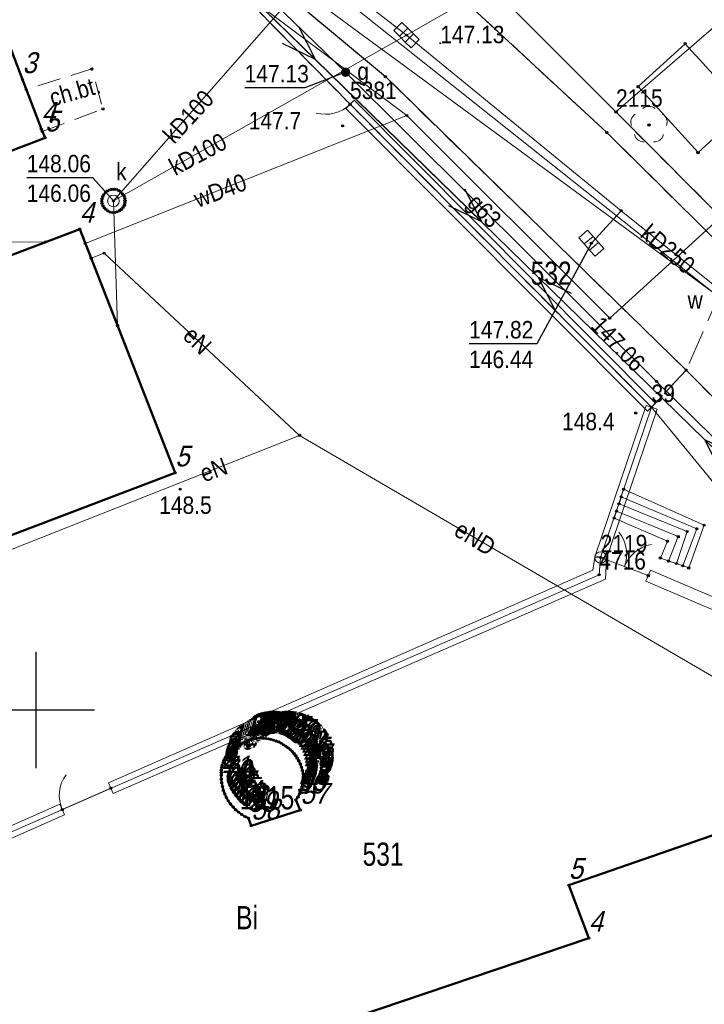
# Model space of a CAD drawing. Header units: metres. Extents: x 5551907 to 5556416, y 5709283 to 5712755.
# Tile 55 of 100: x 5554499 to 5554529, y 5710587 to 5710630. Entities that reach past the tile are written whole.
import ezdxf
from ezdxf.enums import TextEntityAlignment as Align

# ---------------------------------------------------------------- set-up
doc = ezdxf.new("R2010")
doc.units = ezdxf.units.M
for name, pattern in [('1.0_0.5', [1.5, 1, -0.5]), ('1.5_0.5', [2, 1.5, -0.5]), ('219-500', [0]), ('otob_500', [0]), ('otof_500', [0]), ('suep_nn_500', [0])]:
    doc.linetypes.add(name, pattern=pattern)
doc.layers.get('0').update_dxf_attribs({"color": 2, "lineweight": 5})
doc.styles.get("Standard").update_dxf_attribs({"font": 'Working1250', "width": 0.75})
doc.linetypes.add('otdn_500', pattern='A,5,0,[21,ksztalty.shx,S=0.5,R=0,X=0,Y=0]', length=5)

# ---------------------------------------------------------------- blocks, each defined once
blk = doc.blocks.new('PUNKTBUD')
at = {"color": 0}
blk.add_circle((0, 0), 0.045, dxfattribs=at)
blk = doc.blocks.new('203')
at = {"linetype": 'Continuous', "lineweight": 0}
h = blk.add_hatch(color=0, dxfattribs=at)
edge = h.paths.add_edge_path()
edge.add_arc((0, 0), 0.045, 0, 360)
blk = doc.blocks.new('202')
at = {"color": 0, "linetype": 'Continuous', "lineweight": 0}
blk.add_circle((0, 0), 0.25, dxfattribs=at)
blk = doc.blocks.new('PW01')
at = {"linetype": 'Continuous', "lineweight": 13}
h = blk.add_hatch(color=0, dxfattribs=at)
edge = h.paths.add_edge_path()
edge.add_arc((0, 0), 0.045, 0, 360)
blk = doc.blocks.new('US25')
at = {"linetype": 'Continuous', "lineweight": 0}
h = blk.add_hatch(color=0, dxfattribs=at)
edge = h.paths.add_edge_path()
edge.add_arc((0, 0), 0.2, 0, 360)
blk = doc.blocks.new('US05')
at = {"color": 0, "linetype": 'Continuous', "lineweight": 13}
for p, q in [((-0.525, -0.25), (-0.525, 0.25)), ((-0.525, 0.25), (-0.175, 0.25)), ((-0.175, -0.25), (-0.175, 0.25)), ((-0.175, 0.25), (0.175, 0.25)), ((0.175, -0.25), (0.175, 0.25)), ((0.175, 0.25), (0.525, 0.25)), ((0.525, -0.25), (0.525, 0.25)), ((-0.525, -0.25), (-0.175, -0.25)), ((-0.175, -0.25), (0.175, -0.25)), ((0.175, -0.25), (0.525, -0.25))]:
    blk.add_line(p, q, dxfattribs=at)
blk = doc.blocks.new('OK04')
at = {"color": 0, "linetype": 'Continuous', "lineweight": 0}
blk.add_arc((1.5, 0.001), 1.5, 120, 180, dxfattribs=at)
blk = doc.blocks.new('OK02')
at = {"color": 0, "linetype": 'Continuous', "lineweight": 0}
for centre, start, end in [((-1.5, 0), 0, 60), ((1.5, 0), 120, 180)]:
    blk.add_arc(centre, 1.5, start, end, dxfattribs=at)
blk = doc.blocks.new('OP021')
at = {"linetype": 'Continuous', "lineweight": 13}
h = blk.add_hatch(color=0, dxfattribs=at)
edge = h.paths.add_edge_path()
edge.add_arc((0, 0), 0.05, 0, 360)
at = {"color": 0, "linetype": 'Continuous', "lineweight": 13}
for centre, start, end in [((-0.38, 0.124), 121.308, 202.548), ((0, 0.4), 49.272, 130.728), ((0.38, 0.124), 337.452, 58.692), ((-0.235, -0.324), 193.221, 274.871), ((0.235, -0.324), 265.129, 346.779)]:
    blk.add_arc(centre, 0.4, start, end, dxfattribs=at)
blk = doc.blocks.new('SUEP1')
at = {"color": 0, "linetype": 'Continuous'}
for p, q in [((5, 0), (3.5, 0.5)), ((15, 0), (13.5, 0.5)), ((0, 0), (5, 0)), ((5, 0), (3.5, -0.5)), ((5, 0), (15, 0)), ((15, 0), (13.5, -0.5))]:
    blk.add_line(p, q, dxfattribs=at)
blk = doc.blocks.new('US22')
at = {"color": 0, "linetype": 'Continuous', "lineweight": 13}
blk.add_circle((0, 0), 0.25, dxfattribs=at)
blk = doc.blocks.new('PIKIETAW1891')
at = {"color": 0}
blk.add_circle((0, 0), 0.045, dxfattribs=at)
blk = doc.blocks.new('RAMKA500K')
at = {"color": 0}
for p, q in [((100, 97.5), (100, 102.5)), ((97.5, 100), (102.5, 100))]:
    blk.add_line(p, q, dxfattribs=at)

msp = doc.modelspace()

# ---------------------------------------------------------------- linework, layer by layer
at = {"layer": '218-kontur użytku gruntowego', "color": 3, "linetype": 'CONTINUOUS', "lineweight": 18, "flags": 128}
for points in [[(5554515.47, 5710635.23), (5554524.94, 5710625.74)], [(5554524.94, 5710625.74), (5554515.47, 5710635.23)], [(5554513.5, 5710626.07), (5554509.49, 5710630.16)], [(5554509.49, 5710630.16), (5554513.5, 5710626.07)], [(5554526.47, 5710613.03), (5554513.5, 5710626.07)], [(5554513.5, 5710626.07), (5554526.47, 5710613.03)], [(5554524.94, 5710625.74), (5554530.03, 5710620.64)], [(5554530.03, 5710620.64), (5554524.94, 5710625.74)], [(5554524.28, 5710606.56), (5554526.47, 5710613.03)], [(5554526.47, 5710613.03), (5554524.28, 5710606.56)], [(5554535.75, 5710601.74), (5554526.47, 5710613.03)], [(5554526.47, 5710613.03), (5554535.75, 5710601.74)], [(5554524.22, 5710605.82), (5554524.28, 5710606.56)], [(5554524.28, 5710606.56), (5554524.22, 5710605.82)], [(5554486.33, 5710589.24), (5554524.22, 5710605.82)], [(5554524.22, 5710605.82), (5554486.33, 5710589.24)]]:
    msp.add_lwpolyline(points, dxfattribs=at)
at = {"layer": '219-działka ewidencyjna', "color": 7, "linetype": '219-500', "lineweight": 18, "flags": 128}
for points in [[(5554515.47, 5710635.23), (5554524.94, 5710625.74)], [(5554535.34, 5710634.75), (5554524.94, 5710625.74)], [(5554509.49, 5710630.16), (5554513.5, 5710626.07)], [(5554513.5, 5710626.07), (5554526.47, 5710613.03)], [(5554524.94, 5710625.74), (5554530.03, 5710620.64)], [(5554526.47, 5710613.03), (5554524.28, 5710606.56)], [(5554526.47, 5710613.03), (5554535.75, 5710601.74)], [(5554524.28, 5710606.56), (5554524.22, 5710605.82)], [(5554524.22, 5710605.82), (5554486.33, 5710589.24)]]:
    msp.add_lwpolyline(points, dxfattribs=at)
at = {"layer": '312-budynek ewidencyjny', "color": 7, "linetype": 'CONTINUOUS', "lineweight": 50, "flags": 128}
for points in [[(5554495.2, 5710638.19), (5554499.41, 5710627.14)], [(5554499.41, 5710627.14), (5554500.22, 5710625)], [(5554500.22, 5710625), (5554500.38, 5710624.63)], [(5554500.38, 5710624.63), (5554494.59, 5710622.41)], [(5554486.4, 5710614.82), (5554501.87, 5710620.7)], [(5554501.87, 5710620.7), (5554505.98, 5710610.21)], [(5554505.98, 5710610.21), (5554480.53, 5710600.52)], [(5554508.76, 5710598.5), (5554508.84, 5710598.55)], [(5554508.84, 5710598.55), (5554508.93, 5710598.6)], [(5554508.93, 5710598.6), (5554509.01, 5710598.64)], [(5554509.01, 5710598.64), (5554509.1, 5710598.69)], [(5554509.1, 5710598.69), (5554509.19, 5710598.72)], [(5554509.19, 5710598.72), (5554509.29, 5710598.74)], [(5554509.29, 5710598.74), (5554509.38, 5710598.76)], [(5554509.38, 5710598.76), (5554509.48, 5710598.77)], [(5554509.48, 5710598.77), (5554509.58, 5710598.79)], [(5554509.58, 5710598.79), (5554509.68, 5710598.79)], [(5554509.68, 5710598.79), (5554509.77, 5710598.78)], [(5554509.77, 5710598.78), (5554509.87, 5710598.77)], [(5554509.87, 5710598.77), (5554509.99, 5710598.76)], [(5554509.99, 5710598.76), (5554510.1, 5710598.73)], [(5554510.1, 5710598.73), (5554510.21, 5710598.7)], [(5554510.21, 5710598.7), (5554510.32, 5710598.66)], [(5554510.32, 5710598.66), (5554510.44, 5710598.62)], [(5554510.44, 5710598.62), (5554510.54, 5710598.57)], [(5554510.54, 5710598.57), (5554510.64, 5710598.5)], [(5554508.19, 5710598.02), (5554508.26, 5710598.11)], [(5554508.26, 5710598.11), (5554508.32, 5710598.19)], [(5554508.32, 5710598.19), (5554508.4, 5710598.26)], [(5554508.4, 5710598.26), (5554508.49, 5710598.32)], [(5554508.49, 5710598.32), (5554508.58, 5710598.38)], [(5554508.58, 5710598.38), (5554508.68, 5710598.44)], [(5554508.68, 5710598.44), (5554508.76, 5710598.5)], [(5554510.64, 5710598.5), (5554510.74, 5710598.44)], [(5554510.74, 5710598.44), (5554510.83, 5710598.37)], [(5554510.83, 5710598.37), (5554510.92, 5710598.3)], [(5554510.92, 5710598.3), (5554511.01, 5710598.21)], [(5554511.01, 5710598.21), (5554511.09, 5710598.12)], [(5554511.09, 5710598.12), (5554511.16, 5710598.03)], [(5554508, 5710597.62), (5554508.04, 5710597.73)], [(5554508.04, 5710597.73), (5554508.07, 5710597.83)], [(5554508.07, 5710597.83), (5554508.13, 5710597.92)], [(5554508.13, 5710597.92), (5554508.19, 5710598.02)], [(5554511.16, 5710598.03), (5554511.22, 5710597.93)], [(5554511.22, 5710597.93), (5554511.29, 5710597.81)], [(5554511.29, 5710597.81), (5554511.36, 5710597.68)], [(5554511.36, 5710597.68), (5554511.41, 5710597.54)], [(5554507.96, 5710597.41), (5554507.98, 5710597.52)], [(5554507.96, 5710597.3), (5554507.96, 5710597.41)], [(5554507.96, 5710597.19), (5554507.96, 5710597.3)], [(5554507.98, 5710597.52), (5554508, 5710597.62)], [(5554511.41, 5710597.54), (5554511.45, 5710597.39)], [(5554511.45, 5710597.39), (5554511.48, 5710597.25)], [(5554511.48, 5710597.25), (5554511.48, 5710597.1)], [(5554507.96, 5710597.02), (5554507.96, 5710597.19)], [(5554507.98, 5710596.86), (5554507.96, 5710597.02)], [(5554508.01, 5710596.7), (5554507.98, 5710596.86)], [(5554511.48, 5710596.95), (5554511.46, 5710596.81)], [(5554511.48, 5710597.1), (5554511.48, 5710596.95)], [(5554508.05, 5710596.53), (5554508.01, 5710596.7)], [(5554508.11, 5710596.38), (5554508.05, 5710596.53)], [(5554511.38, 5710596.52), (5554511.33, 5710596.39)], [(5554511.43, 5710596.66), (5554511.38, 5710596.52)], [(5554511.46, 5710596.81), (5554511.43, 5710596.66)], [(5554508.18, 5710596.23), (5554508.11, 5710596.38)], [(5554508.26, 5710596.09), (5554508.18, 5710596.23)], [(5554508.36, 5710595.95), (5554508.26, 5710596.09)], [(5554511.26, 5710596.25), (5554511.17, 5710596.13)], [(5554511.17, 5710596.13), (5554511.36, 5710595.69)], [(5554511.33, 5710596.39), (5554511.26, 5710596.25)], [(5554508.47, 5710595.82), (5554508.36, 5710595.95)], [(5554508.58, 5710595.7), (5554508.47, 5710595.82)], [(5554508.7, 5710595.6), (5554508.58, 5710595.7)], [(5554508.84, 5710595.5), (5554508.7, 5710595.6)], [(5554511.36, 5710595.69), (5554509.25, 5710595.01)], [(5554522.91, 5710592.46), (5554532.26, 5710595.7)], [(5554508.98, 5710595.41), (5554508.84, 5710595.5)], [(5554509.13, 5710595.34), (5554508.98, 5710595.41)], [(5554509.25, 5710595.01), (5554509.13, 5710595.34)], [(5554523.77, 5710590.18), (5554522.91, 5710592.46)], [(5554508.76, 5710585.1), (5554523.77, 5710590.18)]]:
    msp.add_lwpolyline(points, dxfattribs=at)
at = {"layer": 'brama', "color": 7, "linetype": 'otob_500', "lineweight": 18, "flags": 128}
msp.add_lwpolyline([(5554524.28, 5710606.56), (5554526.33, 5710605.78)], dxfattribs=at)
at = {"layer": 'chodnik', "color": 7, "linetype": '1.0_0.5', "lineweight": 18, "flags": 128}
for points in [[(5554512.8, 5710635.75), (5554524.55, 5710624.85), (5554530.05, 5710619.41), (5554530.03, 5710620.64), (5554524.94, 5710625.74), (5554515.47, 5710635.23), (5554512.16, 5710638.34), (5554508.71, 5710641.59), (5554501.72, 5710647.31), (5554501.74, 5710647.49), (5554506.56, 5710651.69), (5554506.84, 5710651.39), (5554514.14, 5710657.87), (5554517.69, 5710660.98), (5554520.33, 5710663.34), (5554523.22, 5710666.06), (5554526.11, 5710668.82), (5554528.36, 5710670.84), (5554529.03, 5710671.24), (5554529.76, 5710671.31), (5554530.52, 5710671.07), (5554530.8, 5710670.73), (5554532.79, 5710667.47), (5554541.56, 5710652.89), (5554547.67, 5710642.69), (5554553.68, 5710632.82), (5554554.72, 5710631.1), (5554558.98, 5710624.01), (5554563.19, 5710617.09), (5554569.05, 5710607.39), (5554573.43, 5710600.07), (5554575.05, 5710600.93), (5554559.54, 5710626.42), (5554537.42, 5710662.74), (5554532.38, 5710671.27), (5554531.57, 5710672.26), (5554530.95, 5710672.75), (5554529.97, 5710673.11), (5554529.11, 5710673.02), (5554528.16, 5710672.64), (5554527.35, 5710672.08), (5554526.61, 5710671.37), (5554525.09, 5710670.03), (5554519.99, 5710665.18), (5554517.05, 5710662.45), (5554514.76, 5710660.52), (5554511.72, 5710657.89), (5554500.93, 5710648.88), (5554500.28, 5710648.12), (5554500.08, 5710647.64), (5554500.15, 5710647.09), (5554500.62, 5710646.44), (5554500.99, 5710645.81)], [(5554455.14, 5710617.32), (5554455.65, 5710617.65), (5554463.94, 5710622.68), (5554476.1, 5710629.88), (5554489.68, 5710635.99), (5554495.2, 5710638.19), (5554496.02, 5710638.61), (5554509.49, 5710630.16), (5554513.5, 5710626.07), (5554526.47, 5710613.03), (5554527.96, 5710614.63), (5554515.02, 5710627.26), (5554510.13, 5710631.35), (5554499.52, 5710638.82), (5554497.4, 5710639.85), (5554495.36, 5710640.22), (5554493.53, 5710640.11), (5554490.93, 5710638.9), (5554480.55, 5710633.59), (5554457.51, 5710620.02), (5554455.64, 5710618.96), (5554455.12, 5710618.2)], [(5554500.26, 5710624.9), (5554502.87, 5710625.87), (5554502.39, 5710627.59), (5554499.57, 5710626.71), (5554500.22, 5710625)], [(5554549.7, 5710575.88), (5554545.15, 5710589.47), (5554544.69, 5710590.51), (5554543.98, 5710591.93), (5554537.74, 5710602.28), (5554534.64, 5710607.43), (5554534, 5710608.42), (5554533, 5710609.54), (5554527.96, 5710614.63), (5554526.47, 5710613.03), (5554535.75, 5710601.74), (5554542.87, 5710589.9), (5554547.74, 5710575.13)]]:
    msp.add_lwpolyline(points, close=True, dxfattribs=at)
at = {"layer": 'furtka', "color": 7, "linetype": 'otof_500', "lineweight": 18, "flags": 128}
for points in [[(5554513.5, 5710626.07), (5554509.49, 5710630.16)], [(5554501.12, 5710595.71), (5554503.21, 5710596.63)]]:
    msp.add_lwpolyline(points, dxfattribs=at)
at = {"layer": 'jezdnia', "color": 7, "linetype": '1.5_0.5', "lineweight": 18, "flags": 128}
msp.add_lwpolyline([(5554551.74, 5710585.5), (5554550.96, 5710587.28), (5554548.74, 5710591.8), (5554541.46, 5710605.96), (5554540.25, 5710607.98), (5554538.94, 5710609.72), (5554536.9, 5710612.33), (5554530.05, 5710619.41), (5554527.96, 5710614.63), (5554533, 5710609.54), (5554534, 5710608.42), (5554534.64, 5710607.43), (5554537.74, 5710602.28), (5554543.98, 5710591.93), (5554544.69, 5710590.51), (5554545.15, 5710589.47), (5554551.34, 5710570.77), (5554555.73, 5710572.18), (5554555.2, 5710572.88), (5554554.54, 5710574.58), (5554552.4, 5710583.46)], close=True, dxfattribs=at)
at = {"layer": 'krawężnik', "color": 7, "linetype": 'CONTINUOUS', "lineweight": 25, "flags": 128}
for points in [[(5554530.05, 5710619.41), (5554524.55, 5710624.85), (5554512.8, 5710635.75), (5554500.99, 5710645.81), (5554500.62, 5710646.44), (5554500.15, 5710647.09), (5554500.08, 5710647.64), (5554500.28, 5710648.12), (5554500.93, 5710648.88), (5554511.72, 5710657.89), (5554514.76, 5710660.52), (5554517.05, 5710662.45), (5554519.99, 5710665.18), (5554525.09, 5710670.03), (5554526.61, 5710671.37), (5554527.35, 5710672.08), (5554528.16, 5710672.64), (5554529.11, 5710673.02), (5554529.97, 5710673.11), (5554530.95, 5710672.75), (5554531.57, 5710672.26), (5554532.38, 5710671.27), (5554537.42, 5710662.74), (5554559.54, 5710626.42)], [(5554455.14, 5710617.32), (5554455.12, 5710618.2), (5554455.64, 5710618.96), (5554457.51, 5710620.02), (5554470.33, 5710627.61), (5554480.55, 5710633.59), (5554490.93, 5710638.9), (5554493.53, 5710640.11), (5554495.36, 5710640.22), (5554497.4, 5710639.85), (5554499.52, 5710638.82), (5554503.8, 5710635.81), (5554510.13, 5710631.35), (5554515.02, 5710627.26), (5554527.96, 5710614.63)], [(5554551.34, 5710570.77), (5554545.15, 5710589.47), (5554544.69, 5710590.51), (5554543.98, 5710591.93), (5554537.74, 5710602.28), (5554534.64, 5710607.43), (5554534, 5710608.42), (5554533, 5710609.54), (5554527.96, 5710614.63)]]:
    msp.add_lwpolyline(points, dxfattribs=at)
at = {"layer": 'przewód elektroenergetyczny niskiego napięcia', "color": 1, "linetype": 'suep_nn_500', "lineweight": 18, "flags": 128}
msp.add_lwpolyline([(5554508.44, 5710631.49), (5554532.32, 5710608.15)], dxfattribs=at)
at = {"layer": 'przewód elektroenergetyczny podziemny', "color": 1, "linetype": 'CONTINUOUS', "lineweight": 18, "flags": 128}
for points in [[(5554502.36, 5710619.44), (5554502.92, 5710619.66), (5554511.33, 5710611.82)], [(5554489.56, 5710603.96), (5554489.66, 5710603.67), (5554497.47, 5710606.64), (5554497.57, 5710606.37), (5554511.33, 5710611.82)], [(5554533.98, 5710605.53), (5554531.56, 5710603.63), (5554530.88, 5710602.12), (5554530.26, 5710600.77), (5554511.33, 5710611.82)]]:
    msp.add_lwpolyline(points, dxfattribs=at)
at = {"layer": 'przewód gazowy', "color": 40, "linetype": 'CONTINUOUS', "lineweight": 18, "flags": 128}
msp.add_lwpolyline([(5554551.07, 5710569), (5554550.86, 5710569.57), (5554550.6, 5710570.22), (5554547.31, 5710580.39), (5554544.51, 5710589.04), (5554543.57, 5710590.91), (5554533.45, 5710607.71), (5554532.65, 5710608.63), (5554531.56, 5710609.35), (5554526.69, 5710614.14), (5554513.31, 5710627.45), (5554508.9, 5710631.73), (5554506.88, 5710632.86), (5554498.68, 5710638.29), (5554494.54, 5710642.3), (5554491.65, 5710640.51), (5554490.8, 5710641.88), (5554488.82, 5710645.34)], dxfattribs=at)
at = {"layer": 'przewód kanalizacyjny', "color": 34, "linetype": 'CONTINUOUS', "lineweight": 18, "flags": 128}
for points in [[(5554403.43, 5710635.81), (5554421.1, 5710605.89), (5554436.67, 5710613.08), (5554452.64, 5710620.71), (5554475.58, 5710633.69), (5554493.24, 5710644.62), (5554505.33, 5710636.12), (5554511.32, 5710631.05), (5554532.54, 5710615.46), (5554538.01, 5710606.53), (5554542.3, 5710598.85), (5554545.18, 5710592.28), (5554547.72, 5710585.05), (5554551.08, 5710576.4), (5554560.88, 5710550.1), (5554563.42, 5710544.78), (5554570, 5710519.72), (5554571.02, 5710502.86)], [(5554515.93, 5710629.05), (5554498.05, 5710642.9), (5554494.02, 5710642.62), (5554493.13, 5710642.63), (5554470.02, 5710641.98), (5554450.65, 5710640.72), (5554445.72, 5710640.39), (5554434.44, 5710639.3), (5554418.83, 5710637.96), (5554391.77, 5710636.28), (5554394.11, 5710633.44), (5554408.36, 5710616.21), (5554419.48, 5710601.47)], [(5554515.93, 5710629.05), (5554520.5, 5710631.67), (5554531.59, 5710637.25)], [(5554503.32, 5710621.91), (5554511.32, 5710631.05)], [(5554503.32, 5710621.91), (5554515.93, 5710629.05)], [(5554536.82, 5710612.14), (5554525.16, 5710621.49), (5554515.93, 5710629.05)], [(5554503.5, 5710616.54), (5554503.32, 5710621.91)], [(5554525.16, 5710621.49), (5554523.88, 5710620.09)]]:
    msp.add_lwpolyline(points, dxfattribs=at)
at = {"layer": 'przewód wodociągowy', "color": 5, "linetype": 'CONTINUOUS', "lineweight": 18, "flags": 128}
for points in [[(5554490.54, 5710648.69), (5554493.68, 5710645.44), (5554505.75, 5710636.59), (5554511.87, 5710631.7), (5554529.21, 5710617.9), (5554531.99, 5710615.11), (5554537.27, 5710606.13), (5554541.5, 5710598.47), (5554544.47, 5710591.82), (5554546.87, 5710584.79), (5554550.6, 5710576.15), (5554553.2, 5710569.14)], [(5554468.69, 5710632.57), (5554472.46, 5710628.26), (5554492.19, 5710638.67), (5554495.71, 5710639.34), (5554499.63, 5710637.83), (5554515.94, 5710625.59), (5554524.67, 5710616.86), (5554538.15, 5710629.14)], [(5554502.11, 5710620.08), (5554515.94, 5710625.59)], [(5554500.38, 5710620.14), (5554493.37, 5710620.18), (5554478.83, 5710625.07)]]:
    msp.add_lwpolyline(points, dxfattribs=at)
at = {"layer": 'rzedna-Atr2', "color": 7, "flags": 128}
for points in [[(5554513.31, 5710627.45), (5554511.56, 5710626.78), (5554508.967, 5710626.78)], [(5554503.32, 5710621.91), (5554502.44, 5710622.91), (5554499.592, 5710622.91)], [(5554523.88, 5710620.09), (5554521.54, 5710615.76), (5554518.623, 5710615.76)]]:
    msp.add_lwpolyline(points, dxfattribs=at)
at = {"layer": 'schody w ciągu komunikacyjnym', "color": 7, "linetype": 'CONTINUOUS', "lineweight": 18, "flags": 128}
msp.add_lwpolyline([(5554524.86, 5710608.26), (5554525.27, 5710609.5), (5554525.27, 5710609.5), (5554528.73, 5710607.95), (5554528.73, 5710607.95), (5554528.07, 5710606.11), (5554528.07, 5710606.11), (5554526.85, 5710606.54), (5554526.85, 5710606.54), (5554527.16, 5710607.26), (5554527.16, 5710607.26), (5554524.86, 5710608.26), (5554524.96, 5710608.56), (5554527.62, 5710607.46), (5554527.62, 5710607.46), (5554527.2, 5710606.41), (5554527.54, 5710606.3), (5554528, 5710607.68), (5554528, 5710607.68), (5554525.07, 5710608.87), (5554525.16, 5710609.17), (5554528.42, 5710607.8), (5554528.42, 5710607.8), (5554527.82, 5710606.2)], dxfattribs=at)
at = {"layer": 'studnia kanalizacyjna', "color": 34, "linetype": 'CONTINUOUS', "lineweight": 18, "flags": 128}
msp.add_lwpolyline([(5554502.91, 5710622.19), (5554502.98, 5710622.28), (5554503.06, 5710622.34), (5554503.16, 5710622.39), (5554503.26, 5710622.41), (5554503.36, 5710622.41), (5554503.46, 5710622.4), (5554503.56, 5710622.35), (5554503.64, 5710622.29), (5554503.71, 5710622.21), (5554503.78, 5710622.12), (5554503.81, 5710622.02), (5554503.82, 5710621.92), (5554503.81, 5710621.82), (5554503.79, 5710621.72), (5554503.73, 5710621.63), (5554503.66, 5710621.55), (5554503.58, 5710621.49), (5554503.48, 5710621.44), (5554503.38, 5710621.41), (5554503.28, 5710621.41), (5554503.18, 5710621.43), (5554503.08, 5710621.48), (5554503, 5710621.54), (5554502.93, 5710621.61), (5554502.87, 5710621.7), (5554502.83, 5710621.8), (5554502.82, 5710621.9), (5554502.83, 5710622), (5554502.86, 5710622.1)], close=True, dxfattribs=at)
at = {"layer": 'ściana oporowa (linia)', "color": 0, "linetype": 'otdn_500', "lineweight": 18}
for p, q in [((5554513.323, 5710625.894), (5554513.5, 5710626.07)), ((5554513.323, 5710625.894), (5554526.293, 5710612.854)), ((5554524.517, 5710606.48), (5554526.707, 5710612.95)), ((5554526.293, 5710612.854), (5554526.47, 5710613.03)), ((5554526.707, 5710612.95), (5554526.47, 5710613.03)), ((5554524.031, 5710606.58), (5554523.944, 5710606.017)), ((5554524.031, 5710606.58), (5554524.28, 5710606.56)), ((5554524.517, 5710606.48), (5554524.28, 5710606.56)), ((5554523.944, 5710606.017), (5554503.11, 5710596.859)), ((5554526.429, 5710606.01), (5554526.33, 5710605.78)), ((5554535.932, 5710601.948), (5554526.429, 5710606.01)), ((5554503.11, 5710596.859), (5554503.21, 5710596.63)), ((5554501.02, 5710595.939), (5554494.15, 5710592.929)), ((5554501.02, 5710595.939), (5554501.12, 5710595.71))]:
    msp.add_line(p, q, dxfattribs=at)
at = {"layer": 'ściana oporowa (linia)', "color": 0, "lineweight": 18}
for p, q in [((5554513.677, 5710626.246), (5554513.5, 5710626.07)), ((5554513.677, 5710626.246), (5554526.647, 5710613.206)), ((5554524.043, 5710606.64), (5554526.233, 5710613.11)), ((5554526.233, 5710613.11), (5554526.47, 5710613.03)), ((5554526.647, 5710613.206), (5554526.47, 5710613.03)), ((5554524.043, 5710606.64), (5554524.28, 5710606.56)), ((5554524.529, 5710606.54), (5554524.28, 5710606.56)), ((5554524.529, 5710606.54), (5554524.496, 5710605.623)), ((5554526.231, 5710605.55), (5554526.33, 5710605.78)), ((5554524.496, 5710605.623), (5554503.31, 5710596.401)), ((5554535.568, 5710601.532), (5554526.231, 5710605.55)), ((5554503.31, 5710596.401), (5554503.21, 5710596.63)), ((5554501.22, 5710595.481), (5554501.12, 5710595.71)), ((5554501.22, 5710595.481), (5554494.35, 5710592.471))]:
    msp.add_line(p, q, dxfattribs=at)
at = {"layer": 'śmietnik', "color": 7, "linetype": 'CONTINUOUS', "lineweight": 25, "flags": 128}
msp.add_lwpolyline([(5554527.92, 5710628.68), (5554525.89, 5710626.83), (5554528.47, 5710623.99), (5554530.5, 5710625.84)], close=True, dxfattribs=at)

# ---------------------------------------------------------------- block references
at = {"layer": '202-punkt graniczny', "color": 7, "linetype": 'CONTINUOUS', "lineweight": 18}
msp.add_blockref('202', (5554524.28, 5710606.56), dxfattribs=at)
at = {"layer": '203-punkt graniczny', "color": 7, "linetype": 'CONTINUOUS', "lineweight": 18}
for p in [(5554513.5, 5710626.07), (5554524.94, 5710625.74), (5554526.47, 5710613.03), (5554524.22, 5710605.82)]:
    msp.add_blockref('203', p, dxfattribs=at)
at = {"layer": 'brama', "color": 7, "linetype": 'CONTINUOUS', "lineweight": 18, "rotation": 339.169}
msp.add_blockref('OK02', (5554525.305, 5710606.17), dxfattribs=at)
at = {"layer": 'drzewo liściaste', "color": 94, "linetype": 'CONTINUOUS', "lineweight": 18}
msp.add_blockref('OP021', (5554526.36, 5710625.18), dxfattribs=at)
at = {"layer": 'furtka', "color": 7, "linetype": 'CONTINUOUS', "lineweight": 18}
for p, rotation in [((5554513.5, 5710626.07), 134.434), ((5554501.12, 5710595.71), 23.759)]:
    msp.add_blockref('OK04', p, dxfattribs=dict(at, rotation=rotation))
at = {"layer": 'kratka ściekowa', "color": 34, "linetype": 'CONTINUOUS', "lineweight": 18}
for p, rotation in [((5554515.93, 5710629.05), 315.186), ((5554523.88, 5710620.09), 311.236)]:
    msp.add_blockref('US05', p, dxfattribs=dict(at, rotation=rotation))
at = {"layer": 'pikieta naturalna', "color": 7, "linetype": 'CONTINUOUS', "lineweight": 13}
for p in [(5554513.18, 5710625.14), (5554525.79, 5710612.78), (5554506.19, 5710609.5)]:
    msp.add_blockref('PW01', p, dxfattribs=at)
at = {"layer": 'przewód elektroenergetyczny niskiego napięcia', "color": 1, "linetype": 'CONTINUOUS', "lineweight": 18}
for p, rotation in [((5554508.44, 5710631.49), 315.655), ((5554532.32, 5710608.15), 135.655)]:
    msp.add_blockref('SUEP1', p, dxfattribs=dict(at, rotation=rotation))
at = {"layer": 'Punkt budynku', "color": 5, "linetype": 'CONTINUOUS', "lineweight": 18}
for p in [(5554499.41, 5710627.14), (5554500.22, 5710625), (5554500.38, 5710624.63), (5554501.87, 5710620.7), (5554505.98, 5710610.21), (5554508.76, 5710598.5), (5554508.84, 5710598.55), (5554508.93, 5710598.6), (5554509.01, 5710598.64), (5554509.1, 5710598.69), (5554509.19, 5710598.72), (5554509.29, 5710598.74), (5554509.38, 5710598.76), (5554509.48, 5710598.77), (5554509.58, 5710598.79), (5554509.68, 5710598.79), (5554509.77, 5710598.78), (5554509.87, 5710598.77), (5554509.99, 5710598.76), (5554510.1, 5710598.73), (5554510.21, 5710598.7), (5554510.32, 5710598.66), (5554510.44, 5710598.62), (5554510.54, 5710598.57), (5554510.64, 5710598.5), (5554508.26, 5710598.11), (5554508.32, 5710598.19), (5554508.4, 5710598.26), (5554508.49, 5710598.32), (5554508.58, 5710598.38), (5554508.68, 5710598.44), (5554510.74, 5710598.44), (5554510.83, 5710598.37), (5554510.92, 5710598.3), (5554511.01, 5710598.21), (5554511.09, 5710598.12), (5554508, 5710597.62), (5554508.04, 5710597.73), (5554508.07, 5710597.83), (5554508.13, 5710597.92), (5554508.19, 5710598.02), (5554511.16, 5710598.03), (5554511.22, 5710597.93), (5554511.29, 5710597.81), (5554511.36, 5710597.68), (5554507.96, 5710597.41), (5554507.96, 5710597.3), (5554507.98, 5710597.52), (5554511.41, 5710597.54), (5554511.45, 5710597.39), (5554511.48, 5710597.25), (5554507.96, 5710597.19), (5554507.96, 5710597.02), (5554507.98, 5710596.86), (5554511.46, 5710596.81), (5554511.48, 5710597.1), (5554511.48, 5710596.95), (5554508.01, 5710596.7), (5554508.05, 5710596.53), (5554508.11, 5710596.38), (5554511.33, 5710596.39), (5554511.38, 5710596.52), (5554511.43, 5710596.66), (5554508.18, 5710596.23), (5554508.26, 5710596.09), (5554508.36, 5710595.95), (5554511.17, 5710596.13), (5554511.26, 5710596.25), (5554508.47, 5710595.82), (5554508.58, 5710595.7), (5554508.7, 5710595.6), (5554508.84, 5710595.5), (5554511.36, 5710595.69), (5554508.98, 5710595.41), (5554509.13, 5710595.34), (5554509.25, 5710595.01), (5554522.91, 5710592.46), (5554523.77, 5710590.18)]:
    msp.add_blockref('PUNKTBUD', p, dxfattribs=at)
at = {"layer": 'Punkt roboczy BDOT GESUT K1', "color": 6, "linetype": 'CONTINUOUS', "lineweight": 18}
for p in [(5554515.93, 5710629.05), (5554515.93, 5710629.05), (5554515.93, 5710629.05), (5554515.93, 5710629.05), (5554515.93, 5710629.05), (5554527.92, 5710628.68), (5554502.39, 5710627.59), (5554513.31, 5710627.45), (5554513.31, 5710627.45), (5554515.02, 5710627.26), (5554515.02, 5710627.26), (5554499.57, 5710626.71), (5554525.89, 5710626.83), (5554513.5, 5710626.07), (5554513.5, 5710626.07), (5554513.5, 5710626.07), (5554502.87, 5710625.87), (5554524.94, 5710625.74), (5554515.94, 5710625.59), (5554515.94, 5710625.59), (5554526.36, 5710625.18), (5554500.22, 5710625), (5554500.26, 5710624.9), (5554513.18, 5710625.14), (5554524.55, 5710624.85), (5554524.55, 5710624.85), (5554528.47, 5710623.99), (5554502.98, 5710622.28), (5554503.06, 5710622.34), (5554503.16, 5710622.39), (5554503.26, 5710622.41), (5554503.36, 5710622.41), (5554503.46, 5710622.4), (5554503.56, 5710622.35), (5554503.64, 5710622.29), (5554503.71, 5710622.21), (5554502.82, 5710621.9), (5554502.83, 5710622), (5554502.83, 5710621.8), (5554502.86, 5710622.1), (5554502.91, 5710622.19), (5554503.32, 5710621.91), (5554503.32, 5710621.91), (5554503.32, 5710621.91), (5554503.32, 5710621.91), (5554503.78, 5710622.12), (5554503.81, 5710622.02), (5554503.81, 5710621.82), (5554503.82, 5710621.92), (5554502.87, 5710621.7), (5554502.93, 5710621.61), (5554503, 5710621.54), (5554503.08, 5710621.48), (5554503.18, 5710621.43), (5554503.28, 5710621.41), (5554503.38, 5710621.41), (5554503.48, 5710621.44), (5554503.58, 5710621.49), (5554503.66, 5710621.55), (5554503.73, 5710621.63), (5554503.79, 5710621.72), (5554525.16, 5710621.49), (5554525.16, 5710621.49), (5554500.38, 5710620.14), (5554523.88, 5710620.09), (5554523.88, 5710620.09), (5554502.11, 5710620.08), (5554502.92, 5710619.66), (5554502.36, 5710619.44), (5554524.67, 5710616.86), (5554503.5, 5710616.54), (5554527.96, 5710614.63), (5554527.96, 5710614.63), (5554527.96, 5710614.63), (5554527.96, 5710614.63), (5554527.96, 5710614.63), (5554526.69, 5710614.14), (5554526.69, 5710614.14), (5554526.47, 5710613.03), (5554526.47, 5710613.03), (5554526.47, 5710613.03), (5554526.47, 5710613.03), (5554525.79, 5710612.78), (5554511.33, 5710611.82), (5554511.33, 5710611.82), (5554511.33, 5710611.82), (5554506.19, 5710609.5), (5554525.27, 5710609.5), (5554525.16, 5710609.17), (5554525.07, 5710608.87), (5554524.86, 5710608.26), (5554524.96, 5710608.56), (5554528.42, 5710607.8), (5554528.73, 5710607.95), (5554527.62, 5710607.46), (5554528, 5710607.68), (5554527.16, 5710607.26), (5554524.28, 5710606.56), (5554524.28, 5710606.56), (5554524.28, 5710606.56), (5554526.85, 5710606.54), (5554527.2, 5710606.41), (5554527.54, 5710606.3), (5554527.82, 5710606.2), (5554528.07, 5710606.11), (5554524.22, 5710605.82), (5554526.33, 5710605.78), (5554526.33, 5710605.78), (5554503.21, 5710596.63), (5554503.21, 5710596.63), (5554501.12, 5710595.71), (5554501.12, 5710595.71)]:
    msp.add_blockref('PIKIETAW1891', p, dxfattribs=at)
at = {"layer": 'rzedna', "color": 34, "linetype": 'CONTINUOUS', "lineweight": 18}
for p, rotation in [((5554517.38, 5710628.7), 315.186), ((5554523.88, 5710620.09), 311.236)]:
    msp.add_blockref('PW01', p, dxfattribs=dict(at, rotation=rotation))
at = {"layer": 'rzedna', "color": 40, "linetype": 'CONTINUOUS', "lineweight": 18}
for p in [(5554513.31, 5710627.45), (5554526.69, 5710614.14)]:
    msp.add_blockref('PW01', p, dxfattribs=at)
at = {"layer": 'rzedna', "color": 34, "linetype": 'CONTINUOUS', "lineweight": 18}
msp.add_blockref('PW01', (5554503.32, 5710621.91), dxfattribs=at)
at = {"layer": 'Wstawianie ramki sekcyjnej z opisem', "color": 7, "linetype": 'CONTINUOUS', "lineweight": 13}
msp.add_blockref('RAMKA500K', (5554400, 5710500), dxfattribs=at)
msp.add_blockref('RAMKA500K', (5554400, 5710500), dxfattribs=at)
msp.add_blockref('RAMKA500K', (5554400, 5710500), dxfattribs=at)
msp.add_blockref('RAMKA500K', (5554400, 5710500), dxfattribs=at)
at = {"layer": 'właz do komory lub kanału - okrągły', "color": 7, "linetype": 'CONTINUOUS', "lineweight": 18}
msp.add_blockref('US22', (5554503.32, 5710621.91), dxfattribs=at)
at = {"layer": 'zasuwa lub zawór', "color": 40, "linetype": 'CONTINUOUS', "lineweight": 18}
msp.add_blockref('US25', (5554513.31, 5710627.45), dxfattribs=at)

# ---------------------------------------------------------------- texts
at = {"layer": '202-punkt graniczny-Atr103', "color": 7, "width": 0.9}
msp.add_text('2119', height=0.75, dxfattribs=at).set_placement((5554524.28, 5710606.56), align=Align.BOTTOM_LEFT)
msp.add_text('2119', height=0.75, dxfattribs=at).set_placement((5554524.28, 5710606.56), align=Align.BOTTOM_LEFT)
at = {"layer": '203-punkt graniczny-Atr103', "color": 7, "width": 0.9}
for s, p in [('5381', (5554513.5, 5710626.07)), ('5381', (5554513.5, 5710626.07)), ('2115', (5554524.94, 5710625.74)), ('2115', (5554524.94, 5710625.74)), ('39', (5554526.47, 5710613.03)), ('39', (5554526.47, 5710613.03)), ('4716', (5554524.22, 5710605.82)), ('4716', (5554524.22, 5710605.82))]:
    msp.add_text(s, height=0.75, dxfattribs=at).set_placement(p, align=Align.BOTTOM_LEFT)
at = {"layer": '210-oznaczenie konturu użytku gruntowego', "color": 3, "linetype": 'CONTINUOUS', "lineweight": 18, "width": 0.79}
msp.add_text('Bi', height=1, dxfattribs=at).set_placement((5554508.6, 5710590.56))
at = {"layer": '211-numer działki ewidencyjnej', "color": 7, "linetype": 'CONTINUOUS', "lineweight": 18, "width": 0.79}
for s, p in [('532', (5554521.27, 5710618.3)), ('531', (5554514.04, 5710593.29))]:
    msp.add_text(s, height=1, dxfattribs=at).set_placement(p)
at = {"layer": '312-oznaczenie budynku ewidencyjnego', "color": 7, "linetype": 'CONTINUOUS', "lineweight": 18, "width": 0.79}
msp.add_text('1815', height=1, dxfattribs=at).set_placement((5554508.75, 5710595.72))
at = {"layer": '312-oznaczenie budynku ewidencyjnego-Atr117', "color": 7, "width": 0.9}
msp.add_text('i1', height=1, dxfattribs=at).set_placement((5554509.03, 5710597.39), align=Align.MIDDLE_CENTER)
at = {"layer": 'chodnik-Atr17', "color": 7, "width": 0.9}
msp.add_text('ch.bt.', height=0.75, rotation=15.772, dxfattribs=at).set_placement((5554500.7, 5710625.97))
at = {"layer": 'pikieta naturalna-Atr2', "color": 7, "width": 0.9}
for s, p in [('147.7', (5554509.14, 5710624.99)), ('148.4', (5554522.62, 5710612.04)), ('148.5', (5554505.29, 5710608.44))]:
    msp.add_text(s, height=0.75, dxfattribs=at).set_placement(p)
at = {"layer": 'przewód elektroenergetyczny podziemny-Atr1', "color": 1, "width": 0.9}
for s, rotation, p in [('eN', 315.704, (5554506.52, 5710616.31)), ('eN', 20.32, (5554507.09, 5710610.14)), ('eND', 328.413, (5554518.11, 5710607.87))]:
    msp.add_text(s, height=0.75, rotation=rotation, dxfattribs=at).set_placement(p, align=Align.MIDDLE_LEFT)
at = {"layer": 'przewód gazowy-Atr1', "color": 40, "width": 0.9}
msp.add_text('g63', height=0.75, rotation=313.84, dxfattribs=at).set_placement((5554518.76, 5710622.03), align=Align.MIDDLE_LEFT)
at = {"layer": 'przewód kanalizacyjny-Atr1', "color": 34, "width": 0.9}
for s, rotation, p in [('kD100', 47.469, (5554505.66, 5710624.58)), ('kD100', 28.21, (5554505.8, 5710623.31)), ('kD250', 319.939, (5554526.18, 5710620.68))]:
    msp.add_text(s, height=0.75, rotation=rotation, dxfattribs=at).set_placement(p, align=Align.MIDDLE_LEFT)
at = {"layer": 'przewód wodociągowy-Atr1', "color": 5, "width": 0.9}
msp.add_text('wD40', height=0.75, rotation=20.389, dxfattribs=at).set_placement((5554506.83, 5710621.96), align=Align.MIDDLE_LEFT)
at = {"layer": 'Punkt budynku-Atr104', "color": 5, "oblique": 15, "width": 0.9}
for s, p in [('3', (5554499.41, 5710627.14)), ('4', (5554500.22, 5710625)), ('5', (5554500.38, 5710624.63)), ('4', (5554501.87, 5710620.7)), ('5', (5554505.98, 5710610.21)), ('19', (5554508.93, 5710598.6)), ('20', (5554509.01, 5710598.64)), ('21', (5554509.1, 5710598.69)), ('22', (5554509.19, 5710598.72)), ('23', (5554509.29, 5710598.74)), ('24', (5554509.38, 5710598.76)), ('25', (5554509.48, 5710598.77)), ('26', (5554509.58, 5710598.79)), ('27', (5554509.68, 5710598.79)), ('28', (5554509.77, 5710598.78)), ('29', (5554509.87, 5710598.77)), ('30', (5554509.99, 5710598.76)), ('31', (5554510.1, 5710598.73)), ('32', (5554510.21, 5710598.7)), ('33', (5554510.32, 5710598.66)), ('34', (5554510.44, 5710598.62)), ('12', (5554508.32, 5710598.19)), ('13', (5554508.4, 5710598.26)), ('14', (5554508.49, 5710598.32)), ('15', (5554508.58, 5710598.38)), ('16', (5554508.68, 5710598.44)), ('17', (5554508.76, 5710598.5)), ('18', (5554508.84, 5710598.55)), ('35', (5554510.54, 5710598.57)), ('36', (5554510.64, 5710598.5)), ('37', (5554510.74, 5710598.44)), ('38', (5554510.83, 5710598.37)), ('39', (5554510.92, 5710598.3)), ('40', (5554511.01, 5710598.21)), ('8', (5554508.07, 5710597.83)), ('9', (5554508.13, 5710597.92)), ('10', (5554508.19, 5710598.02)), ('11', (5554508.26, 5710598.11)), ('41', (5554511.09, 5710598.12)), ('42', (5554511.16, 5710598.03)), ('43', (5554511.22, 5710597.93)), ('44', (5554511.29, 5710597.81)), ('4', (5554507.96, 5710597.41)), ('5', (5554507.98, 5710597.52)), ('6', (5554508, 5710597.62)), ('7', (5554508.04, 5710597.73)), ('45', (5554511.36, 5710597.68)), ('46', (5554511.41, 5710597.54)), ('47', (5554511.45, 5710597.39)), ('3', (5554507.96, 5710597.3)), ('2', (5554507.96, 5710597.19)), ('1', (5554507.96, 5710597.02)), ('48', (5554511.48, 5710597.25)), ('49', (5554511.48, 5710597.1)), ('50', (5554511.48, 5710596.95)), ('71', (5554507.98, 5710596.86)), ('70', (5554508.01, 5710596.7)), ('69', (5554508.05, 5710596.53)), ('53', (5554511.38, 5710596.52)), ('52', (5554511.43, 5710596.66)), ('51', (5554511.46, 5710596.81)), ('68', (5554508.11, 5710596.38)), ('67', (5554508.18, 5710596.23)), ('66', (5554508.26, 5710596.09)), ('56', (5554511.17, 5710596.13)), ('55', (5554511.26, 5710596.25)), ('54', (5554511.33, 5710596.39)), ('65', (5554508.36, 5710595.95)), ('64', (5554508.47, 5710595.82)), ('63', (5554508.58, 5710595.7)), ('57', (5554511.36, 5710595.69)), ('62', (5554508.7, 5710595.6)), ('61', (5554508.84, 5710595.5)), ('60', (5554508.98, 5710595.41)), ('59', (5554509.13, 5710595.34)), ('58', (5554509.25, 5710595.01)), ('5', (5554522.91, 5710592.46)), ('4', (5554523.77, 5710590.18))]:
    msp.add_text(s, height=0.9, dxfattribs=at).set_placement(p, align=Align.BOTTOM_LEFT)
at = {"layer": 'rzedna-Atr2', "color": 34, "width": 0.9}
msp.add_text('147.13', height=0.75, dxfattribs=at).set_placement((5554517.38, 5710628.7))
at = {"layer": 'rzedna-Atr2', "color": 40, "width": 0.9}
msp.add_text('147.13', height=0.75, dxfattribs=at).set_placement((5554508.967, 5710626.788), align=Align.BOTTOM_LEFT)
at = {"layer": 'rzedna-Atr2', "color": 34, "width": 0.9}
for s, p in [('148.06', (5554499.592, 5710622.918)), ('147.82', (5554518.623, 5710615.768))]:
    msp.add_text(s, height=0.75, dxfattribs=at).set_placement(p, align=Align.BOTTOM_LEFT)
at = {"layer": 'rzedna-Atr2', "color": 40, "width": 0.9}
msp.add_text('147.06', height=0.75, rotation=313.84, dxfattribs=at).set_placement((5554524.08, 5710616.75), align=Align.MIDDLE_LEFT)
at = {"layer": 'rzedna-Atr3', "color": 34, "width": 0.9}
for s, p in [('146.06', (5554499.592, 5710621.643)), ('146.44', (5554518.623, 5710614.492))]:
    msp.add_text(s, height=0.75, dxfattribs=at).set_placement(p, align=Align.BOTTOM_LEFT)
at = {"layer": 'właz do komory lub kanału - okrągły-Atr17', "color": 7, "width": 0.9}
for s, p in [('k', (5554503.44, 5710622.8)), ('w', (5554528.02, 5710617.27))]:
    msp.add_text(s, height=0.75, dxfattribs=at).set_placement(p)
at = {"layer": 'zasuwa lub zawór-Atr17', "color": 40, "width": 0.9}
msp.add_text('g', height=0.75, dxfattribs=at).set_placement((5554513.81, 5710627.12))

doc.saveas('drawing.dxf')
